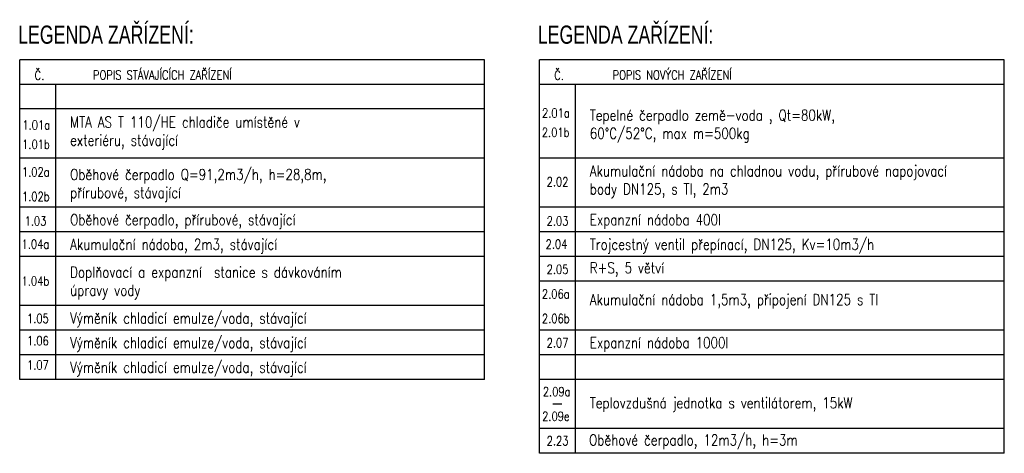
# Model space of a CAD drawing. Header units: millimetres. Extents: x -15830 to 4680139, y -28864 to 2281735.
# Tile 5 of 256: x 21954 to 35504, y -1131 to 4837. Entities that reach past the tile are written whole.
import ezdxf

# ---------------------------------------------------------------- set-up
doc = ezdxf.new("R2010")
doc.units = ezdxf.units.MM
doc.layers.add('NWT-UT_TEXT', color=90, linetype='Continuous')
doc.layers.add('NWT_UT_TEXT', color=90, linetype='Continuous')
doc.styles.add('ARIAL', font='arial.ttf', dxfattribs={"width": 0.8})
doc.styles.add('ROMANS', font='romans.shx', dxfattribs={"width": 0.8})
doc.styles.add('ROMANSX', font='romansx.shx', dxfattribs={"width": 0.8})

msp = doc.modelspace()

# ---------------------------------------------------------------- linework, layer by layer
at = {"layer": 'NWT_UT_TEXT'}
for p, q in [((21954.352, -113.752), (21954.352, 4285.285)), ((28352.731, 4285.285), (21954.352, 4285.285)), ((28352.731, -113.752), (28352.731, 4285.285)), ((29105.393, -1130.624), (29105.393, 4285.285)), ((35503.772, 4285.285), (29105.393, 4285.285)), ((35503.772, -1130.624), (35503.772, 4285.285)), ((28352.731, 3946.898), (21954.352, 3946.898)), ((22450.817, -113.752), (22450.817, 3946.898)), ((35503.772, 3946.898), (29105.393, 3946.898)), ((29601.857, -1130.624), (29601.857, 3946.898)), ((28352.731, 3608.51), (21954.352, 3608.51)), ((28352.731, 2931.735), (21954.352, 2931.735)), ((35503.772, 2931.735), (29105.393, 2931.735)), ((28352.731, 2254.96), (21954.352, 2254.96)), ((35503.772, 2254.96), (29105.393, 2254.96)), ((28352.731, 1916.573), (21954.352, 1916.573)), ((35503.772, 1916.573), (29105.393, 1916.573)), ((28352.731, 1578.185), (21954.352, 1578.185)), ((35503.772, 1578.185), (29105.393, 1578.185)), ((35503.772, 1239.798), (29105.393, 1239.798)), ((28352.731, 901.41), (21954.352, 901.41)), ((28352.731, 563.023), (21954.352, 563.023)), ((35503.772, 563.023), (29105.393, 563.023)), ((28352.731, 224.635), (21954.352, 224.635)), ((35503.772, 224.635), (29105.393, 224.635)), ((28352.731, -113.752), (21954.352, -113.752)), ((35503.772, -113.752), (29105.393, -113.752)), ((29415.683, -452.14), (29291.567, -452.14)), ((35503.772, -790.527), (29105.393, -790.527)), ((35503.772, -1130.624), (29105.393, -1130.624))]:
    msp.add_line(p, q, dxfattribs=at)

# ---------------------------------------------------------------- texts
at = {"layer": 'NWT-UT_TEXT', "color": 2, "style": 'ARIAL', "width": 0.7}
for p in [(21932.502, 4506.196), (29083.543, 4506.196)]:
    msp.add_text('LEGENDA ZAŘÍZENÍ:', height=250, dxfattribs=at).set_placement(p)
at = {"layer": 'NWT-UT_TEXT', "char_height": 150, "attachment_point": 4, "style": 'ROMANSX'}
for s, insert, width in [('MTA AS T 110/HE chladiče umístěné v exteriéru, stávající', (22648.567, 3277.578), 4267.62631), ('\\A1;Tepelné čerpadlo země-voda , Qt=80kW,  60°C/52°C, max m=500kg', (29799.607, 3372.41), 4267.62631), ('Akumulační nádoba na chladnou vodu, přírubové napojovací body DN125, s TI, 2m3', (29799.607, 2606.033), 5704.16461), ('Oběhové čerpadlo Q=91,2m3/h, h=28,8m, přírubové, stávající', (22648.567, 2557.022), 4267.62631), ('Oběhové čerpadlo, přírubové, stávající', (22648.567, 2058.53), 4267.62631), ('Expanzní nádoba 400l', (29799.607, 2058.53), 4267.62631), ('Akumulační nádoba, 2m3, stávající', (22648.567, 1720.142), 4267.62631), ('Trojcestný ventil přepínací, DN125, Kv=10m3/h ', (29799.607, 1720.142), 4725.22349), ('R+S, 5 větví', (29799.607, 1399.306), 4267.62631), ('Doplňovací a expanzní  stanice s dávkováním úpravy vody', (22648.567, 1212.941), 4267.62631), ('Akumulační nádoba 1,5m3, připojení DN125 s TI', (29799.607, 960.388), 5704.16461), ('Výměník chladicí emulze/voda, stávající', (22648.567, 704.98), 4267.62631), ('Výměník chladicí emulze/voda, stávající', (22648.567, 366.592), 4267.62631), ('Expanzní nádoba 1000l', (29799.607, 366.592), 4267.62631), ('Výměník chladicí emulze/voda, stávající', (22648.567, 28.205), 4267.62631), ('Teplovzdušná jednotka s ventilátorem, 15kW', (29799.607, -460.941), 4267.62631), ('Oběhové čerpadlo, 12m3/h, h=3m', (29790.382, -972.77), 4267.62631)]:
    msp.add_mtext(s, dxfattribs=dict(at, insert=insert, width=width))
at = {"layer": 'NWT_UT_TEXT', "style": 'ROMANS', "width": 0.8}
for s, p in [('Č.', (22159.47, 4008.313)), ('POPIS STÁVAJÍCÍCH ZAŘÍZENÍ', (22961.895, 4012.314)), ('Č.', (29310.51, 4008.313)), ('POPIS NOVÝCH ZAŘÍZENÍ', (30112.935, 4012.314)), ('2.01a', (29142.191, 3489.451)), ('1.01a', (21991.151, 3325.077)), ('2.01b', (29139.41, 3223.65)), ('1.01b', (21988.37, 3059.276)), ('1.02a', (21984.97, 2679.846)), ('2.02', (29206.163, 2543.39)), ('1.02b', (21984.97, 2341.459)), ('1.03', (22021.899, 2003.071)), ('2.03', (29206.163, 2003.071)), ('1.04a', (21980.055, 1685.514)), ('2.04', (29191.686, 1685.514)), ('2.05', (29206.163, 1339.238)), ('1.04b', (21980.055, 1178.313)), ('2.06a', (29140.789, 1000.85)), ('1.05', (22055.123, 662.463)), ('2.06b', (29140.789, 662.463)), ('1.06', (22055.123, 355.392)), ('2.07', (29206.163, 327.02)), ('1.07', (22055.123, 22.257)), ('2.09a', (29153.108, -344.502)), ('2.09e', (29143.939, -682.89)), ('2.23', (29206.163, -1021.277))]:
    msp.add_text(s, height=125, dxfattribs=at).set_placement(p)

doc.saveas('drawing.dxf')
